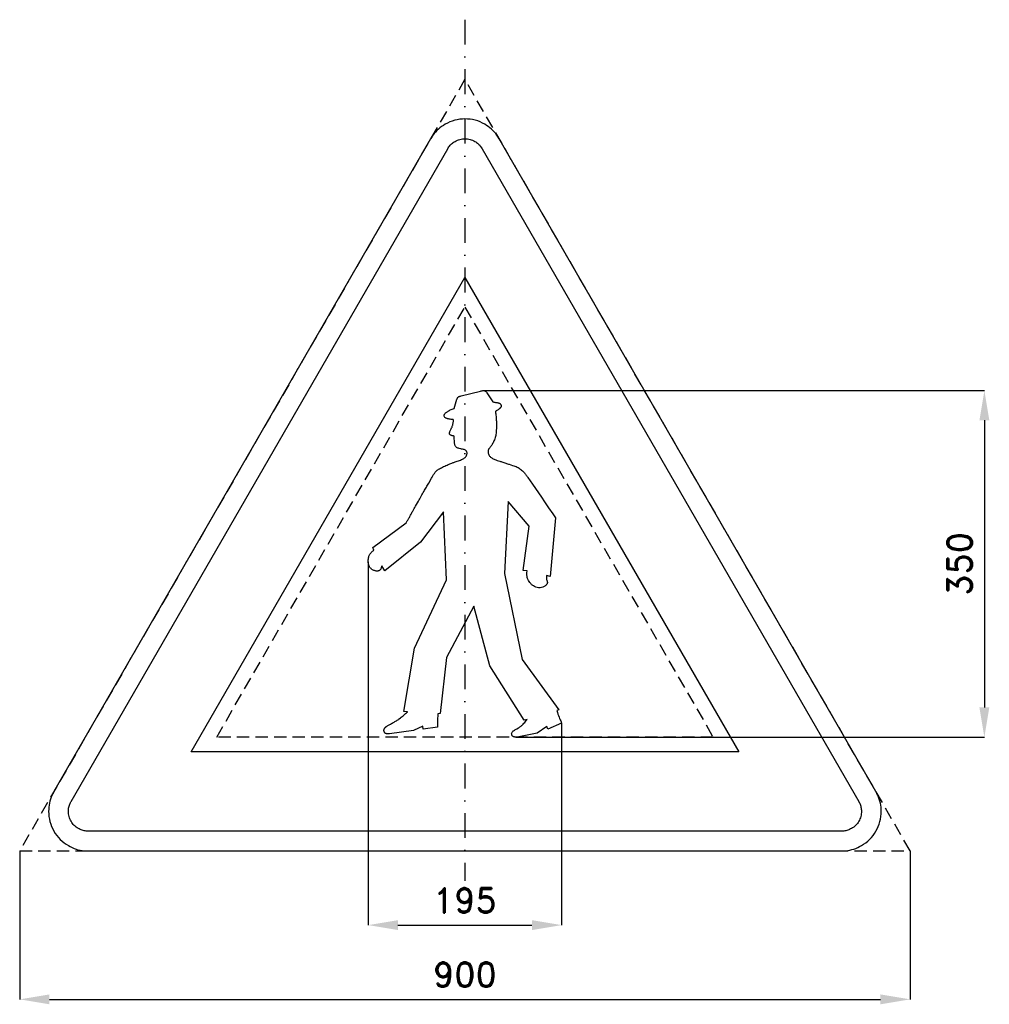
# Model space of a CAD drawing. Header units: millimetres. Extents: x -29 to 951, y -155 to 840.
import ezdxf

# ---------------------------------------------------------------- set-up
doc = ezdxf.new("R2010")
doc.units = ezdxf.units.MM
doc.header["$LTSCALE"] = 5
doc.linetypes.add('ČERCHOVANÁX2', pattern=[2, 1, -0.5, 0, -0.5])
doc.linetypes.add('ČÁRKOVANÁX2', pattern=[1.5, 1, -0.5])
doc.layers.add('Kóty', color=2, linetype='Continuous')
doc.layers.add('Značka', color=7, linetype='Continuous')
doc.styles.get("Standard").update_dxf_attribs({"font": 'romand.shx', "height": 25})
doc.dimstyles.get("Standard").update_dxf_attribs({"dimtxt": 25, "dimasz": 30, "dimexe": 0.18, "dimexo": 0.0625, "dimgap": 12.5, "dimtad": 1, "dimdec": 0, "dimzin": 0, "dimdsep": 46, "dimtxsty": 'Standard', "dimcen": 0.09, "dimadec": 0, "dimazin": 0, "dimtfac": 1, "dimtdec": 0, "dimtofl": 0, "dimtmove": 0, "dimatfit": 3, "dimfxl": 1, "dimtolj": 1, "dimtzin": 0, "dimarcsym": 0})

# ---------------------------------------------------------------- blocks, each defined once
blk = doc.blocks.new('*D0')
at = {"layer": 'Defpoints', "color": 0, "transparency": 16777216}
for p in [(439.65, 465), (472.06, 115), (945.72, 115)]:
    blk.add_point(p, dxfattribs=at)
at = {"layer": 'Kóty', "color": 0, "lineweight": -2, "transparency": 16777216}
for p, q in [((439.71, 465), (945.9, 465)), ((945.72, 435), (945.72, 145)), ((472.13, 115), (945.9, 115))]:
    blk.add_line(p, q, dxfattribs=at)
at = {"layer": 'Kóty', "color": 0, "transparency": 16777216}
for points in [[(940.72, 435), (950.72, 435), (945.72, 465)], [(940.72, 145), (950.72, 145), (945.72, 115)]]:
    blk.add_solid(points, dxfattribs=at)
at = {"layer": 'Kóty', "color": 0, "transparency": 16777216, "insert": (920.72, 290), "char_height": 25, "attachment_point": 5, "rotation": 90}
blk.add_mtext('\\A1;350', dxfattribs=at)
blk = doc.blocks.new('*D1')
at = {"layer": 'Defpoints', "color": 0, "transparency": 16777216}
for p in [(322.98, 292.21), (518.46, 129.01), (518.46, -74.94)]:
    blk.add_point(p, dxfattribs=at)
at = {"layer": 'Kóty', "color": 0, "lineweight": -2, "transparency": 16777216}
for p, q in [((322.98, 292.14), (322.98, -75.12)), ((518.46, 128.95), (518.46, -75.12)), ((352.98, -74.94), (488.46, -74.94))]:
    blk.add_line(p, q, dxfattribs=at)
at = {"layer": 'Kóty', "color": 0, "transparency": 16777216}
for points in [[(352.98, -69.94), (352.98, -79.94), (322.98, -74.94)], [(488.46, -69.94), (488.46, -79.94), (518.46, -74.94)]]:
    blk.add_solid(points, dxfattribs=at)
at = {"layer": 'Kóty', "color": 0, "transparency": 16777216, "insert": (420.72, -49.94), "char_height": 25, "attachment_point": 5}
blk.add_mtext('\\A1;195', dxfattribs=at)
blk = doc.blocks.new('*D2')
at = {"layer": 'Defpoints', "color": 0, "transparency": 16777216}
for p in [(-29.28, 0.06), (870.72, 0.06), (870.72, -149.94)]:
    blk.add_point(p, dxfattribs=at)
at = {"layer": 'Kóty', "color": 0, "lineweight": -2, "transparency": 16777216}
for p, q in [((-29.28, 0), (-29.28, -150.12)), ((870.72, 0), (870.72, -150.12)), ((0.72, -149.94), (840.72, -149.94))]:
    blk.add_line(p, q, dxfattribs=at)
at = {"layer": 'Kóty', "color": 0, "transparency": 16777216}
for points in [[(0.72, -144.94), (0.72, -154.94), (-29.28, -149.94)], [(840.72, -144.94), (840.72, -154.94), (870.72, -149.94)]]:
    blk.add_solid(points, dxfattribs=at)
at = {"layer": 'Kóty', "color": 0, "transparency": 16777216, "insert": (420.72, -124.94), "char_height": 25, "attachment_point": 5}
blk.add_mtext('\\A1;900', dxfattribs=at)

msp = doc.modelspace()

# ---------------------------------------------------------------- linework, layer by layer
at = {"layer": 'Značka', "color": 6, "linetype": 'ČERCHOVANÁX2', "lineweight": 25, "ltscale": 5}
msp.add_line((420.72, 839.71), (420.72, -30.29), dxfattribs=at)
at = {"layer": 'Značka', "color": 6, "linetype": 'ČÁRKOVANÁX2', "ltscale": 2.5}
for points in [[(870.72, 0.06), (420.72, 779.48), (-29.28, 0.06)], [(169.9, 115), (420.72, 549.42), (671.53, 115)]]:
    msp.add_lwpolyline(points, close=True, dxfattribs=at)
at = {"layer": 'Značka', "color": 5}
for points in [[(836.08, 60), (455.36, 719.42), (454.24, 721.19, 0.010748), (453.08, 722.93, 0.055773), (447.54, 729.17, 0.055979), (440.72, 734.06, 0.069561), (431.09, 738.14, 0.069791), (420.72, 739.42, 0.069502), (410.36, 738.12, 0.067732), (400.72, 734.06, 0.055944), (393.86, 729.2, 0.061133), (388.36, 722.93, 0.012257), (387.19, 721.2), (386.08, 719.42), (5.36, 60, 0.003576), (4.38, 58.15, 0.010722), (3.46, 56.27, 0.055711), (0.83, 48.35, 0.055985), (0, 40, 0.069591), (1.29, 29.62, 0.069767), (5.36, 20, 0.069481), (11.67, 11.68, 0.067775), (20, 5.36, 0.055964), (27.65, 1.85, 0.061097), (35.82, 0.22, 0.01224), (37.91, 0.07, 0.004081), (40, 0), (801.43, 0, 0.003581), (803.53, 0.08, 0.010743), (805.62, 0.22, 0.055797), (813.79, 1.9, 0.055991), (821.43, 5.36, 0.069582), (829.78, 11.66, 0.069787), (836.08, 20, 0.069497), (840.13, 29.62, 0.067792), (841.43, 40, 0.055928), (840.65, 48.37, 0.060939), (837.98, 56.27), (837.06, 58.15), (836.08, 60)], [(513.65, 141.95), (513.94, 140.95), (514.24, 139.95), (514.77, 138.3), (515.35, 136.66), (515.88, 135.24), (516.43, 133.83), (516.96, 132.6), (517.5, 131.37), (518.46, 129.01), (504.53, 122.92), (503.52, 125.71), (493.9, 118.86), (473.39, 115.05, -0.005213), (472.73, 115.01, -0.015796), (472.06, 115, -0.03067), (471.19, 115.07, -0.034601), (470.32, 115.25, -0.055907), (469.37, 115.61, -0.097091), (468.59, 116.22, -0.081148), (468.19, 116.85, -0.072468), (467.98, 117.58), (467.96, 118.23), (468.07, 118.86, -0.072937), (468.54, 119.95, -0.059972), (469.28, 120.88, -0.036166), (469.95, 121.48), (470.68, 122.01, -0.017145), (471.89, 122.74), (473.13, 123.43), (474.73, 124.3, 0.023505), (476.28, 125.27, 0.021775), (477.41, 126.13, 0.015941), (478.48, 127.07), (479.47, 128.03), (480.41, 129.04), (481.13, 129.86), (481.83, 130.7), (482.68, 131.75), (483.52, 132.82), (480.73, 132.06), (445.79, 186.88), (429.83, 247.28), (401.98, 195.51), (395.65, 138.91), (393.37, 138.4), (393.25, 136.28), (393.16, 134.15), (393.13, 132.43), (393.12, 130.71), (393.12, 129.73), (393.12, 128.76), (393.12, 127.54), (393.12, 126.32), (393.12, 125.64), (393.12, 124.95), (378.43, 122.92), (378.18, 125.97), (368.81, 121.65), (344.5, 118.35, -0.002164), (343.97, 118.31, -0.006539), (343.44, 118.29, -0.011477), (342.81, 118.27, -0.01379), (342.19, 118.3, -0.033289), (341.37, 118.39, -0.063355), (340.6, 118.64, -0.050753), (340.14, 118.89, -0.055844), (339.75, 119.23), (339.52, 119.53), (339.32, 119.84), (339.17, 120.16), (339.04, 120.49), (338.94, 120.85), (338.88, 121.21), (338.84, 121.57), (338.83, 121.94), (338.86, 122.3), (338.93, 122.67, -0.067844), (339.24, 123.45, -0.040811), (339.72, 124.15, -0.024659), (340.17, 124.69, -0.024324), (340.68, 125.18, -0.021258), (341.25, 125.64), (341.86, 126.07), (342.37, 126.4), (342.89, 126.72), (343.57, 127.11), (344.25, 127.49), (345.34, 128.11), (346.43, 128.73), (347.33, 129.23), (348.23, 129.73), (349.13, 130.22), (350.01, 130.72), (350.71, 131.12), (351.41, 131.52), (352.27, 132.03), (353.11, 132.56, 0.015206), (354.29, 133.4), (355.44, 134.29), (356.4, 135.06), (357.35, 135.83), (358.3, 136.63), (359.25, 137.44), (360.02, 138.1), (360.78, 138.76), (361.61, 139.47), (362.44, 140.18), (362.58, 140.31), (362.73, 140.43), (358.93, 140.69), (369.82, 204.9), (401.98, 273.94), (398.94, 342.46), (375.9, 312.01), (339.69, 283.07), (336.9, 288.15), (336.49, 287.06), (336.09, 285.95, -0.016941), (335.76, 285.1, -0.057459), (335.32, 284.32, -0.067209), (334.72, 283.69, -0.0568), (333.97, 283.22, -0.044185), (333.27, 282.94, -0.037601), (332.53, 282.77, -0.056763), (331.18, 282.72, -0.050323), (329.84, 282.95, -0.044784), (328.52, 283.42, -0.032915), (327.28, 284.09, -0.027931), (326.28, 284.77, -0.037469), (325.39, 285.57, -0.061827), (324.25, 287.07, -0.058705), (323.49, 288.79, -0.046218), (323.11, 290.48, -0.028267), (322.98, 292.21, -0.02751), (323.01, 294.2, -0.037961), (323.31, 296.16, -0.035082), (323.75, 297.69, -0.0375), (324.41, 299.13, -0.032001), (325.15, 300.32, -0.026975), (326.02, 301.42, -0.023304), (327.24, 302.69, -0.007778), (328.54, 303.88), (327.53, 306.68), (361.21, 331.3, 0.002493), (362.91, 334.08, 0.007466), (364.56, 336.89, 0.00672), (366.28, 340.06, -0.001883), (367.97, 343.25, -0.006668), (370.77, 348.3), (373.64, 353.3, 0.001124), (376.51, 358.35, -0.002682), (379.4, 363.39, -0.001096), (381.76, 367.43, 0.004072), (384.09, 371.47), (386.88, 376.47, -0.017133), (389.87, 381.39, -0.016648), (390.7, 382.61, -0.037843), (391.66, 383.72, -0.040401), (392.81, 384.7, -0.021904), (394.09, 385.53, -0.01519), (396.05, 386.62, -0.006293), (398.04, 387.62, -0.003995), (400.36, 388.75, -0.007858), (402.72, 389.82, -0.006502), (404.66, 390.64, -0.003532), (406.61, 391.42, -0.003463), (408.11, 392, -0.007173), (409.64, 392.55, -0.005631), (411.91, 393.3, 0.00979), (414.17, 394.07, 0.014254), (416.19, 394.86, 0.010316), (418.19, 395.76, 0.024288), (419.66, 396.52, 0.063609), (420.95, 397.51, 0.047498), (421.63, 398.29, 0.036657), (422.17, 399.2, 0.041726), (422.62, 400.23, 0.059461), (422.84, 401.32, 0.056731), (422.83, 402.26, 0.054347), (422.61, 403.19, 0.053799), (422.26, 403.96, 0.075626), (421.75, 404.6, 0.107344), (420.6, 405.26, 0.033893), (419.26, 405.59), (418.24, 405.8, -0.007951), (417.24, 406.02, -0.008028), (416.14, 406.3), (415.02, 406.6, -0.017521), (413.61, 407.01, -0.069509), (412.29, 407.65, -0.071935), (411.41, 408.41, -0.078832), (410.79, 409.39, -0.061773), (410.48, 410.42, -0.019936), (410.34, 411.5), (409.83, 419.11), (409.16, 419.25), (408.5, 419.38, -0.019582), (407.4, 419.61, -0.068957), (406.34, 420.04, -0.080234), (405.57, 420.63, -0.132387), (405.12, 421.43, -0.114882), (405.1, 422.25, -0.041482), (405.34, 423.09, -0.020367), (405.89, 424.45, -0.009789), (406.51, 425.73, 0.005981), (407.29, 427.34, 0.026894), (407.98, 429.01, 0.021882), (408.34, 430.22, 0.012252), (408.63, 431.45, 0.018091), (408.92, 433.05, 0.035693), (409.04, 434.67, 0.012284), (409.03, 435.27), (409, 435.86), (408.36, 435.87, -0.009456), (407.72, 435.9, -0.013759), (406.81, 435.99), (405.9, 436.11), (405.08, 436.23, -0.010309), (404.26, 436.37, -0.012604), (403.48, 436.54, -0.012337), (402.71, 436.75, -0.02782), (401.9, 437.03, -0.054291), (401.13, 437.45, -0.101778), (400.11, 438.47, -0.157219), (399.72, 439.78, -0.086975), (399.83, 440.49, -0.055882), (400.13, 441.14, -0.081626), (401.19, 442.4, -0.032228), (402.51, 443.4, -0.005872), (403.29, 443.92, -0.00728), (404.09, 444.42, -0.010159), (404.99, 444.95, -0.012886), (405.91, 445.44, -0.021867), (407.84, 446.29, -0.00726), (409.83, 447.03), (412.66, 456.26, -0.017971), (412.92, 457.07, -0.055889), (413.28, 457.83, -0.052515), (413.68, 458.32, -0.048992), (414.18, 458.72, -0.045816), (414.8, 459.07, -0.026772), (415.47, 459.32, -0.013966), (416.19, 459.54), (416.92, 459.72), (436.42, 464.55, -0.011702), (437.55, 464.82, -0.034297), (438.71, 465, -0.058231), (440.03, 464.96, -0.09238), (441.23, 464.55, -0.083667), (442.19, 463.77, -0.025419), (443, 462.77), (449.08, 453.63), (449.97, 453.46), (450.85, 453.3), (451.6, 453.16, -0.004637), (452.34, 453.02, -0.004711), (453.14, 452.85), (453.93, 452.68, -0.005928), (454.65, 452.52, -0.022627), (455.37, 452.32, -0.038747), (455.97, 452.07, -0.067051), (456.5, 451.71, -0.085445), (456.97, 451.13, -0.069158), (457.26, 450.41, -0.060879), (457.36, 449.72, -0.067418), (457.29, 449.05, -0.066183), (457.03, 448.36, -0.046188), (456.62, 447.74, -0.035161), (456.1, 447.15, -0.023959), (455.52, 446.64, -0.025052), (454.31, 445.74, -0.003891), (453.04, 444.92, 0.002817), (452.32, 444.46, 0.000934), (451.61, 443.99, -0.002993), (451.94, 441.47, -0.008973), (452.22, 438.95, -0.007012), (452.35, 437.08, -0.003408), (452.45, 435.2, -0.002811), (452.52, 433.34, -0.005217), (452.57, 431.47, -0.005011), (452.58, 429.97, -0.004688), (452.56, 428.48, -0.010958), (452.43, 425.22, -0.013101), (452.13, 421.96, -0.016203), (451.82, 419.72, -0.02947), (451.31, 417.52, -0.029115), (450.52, 415.32, -0.012315), (449.55, 413.18, -0.00919), (448.72, 411.51, -0.021308), (447.8, 409.9, -0.024365), (446.84, 408.5, -0.022134), (445.73, 407.19, 0.010609), (445.12, 406.5, 0.056584), (444.61, 405.75, 0.072196), (444.28, 404.79, 0.039736), (444.17, 403.76, 0.028823), (444.17, 402.76, 0.034044), (444.3, 401.78, 0.060636), (444.8, 400.22, 0.071606), (445.67, 398.85, 0.05811), (446.73, 397.83, 0.029212), (447.95, 397.01, 0.017818), (449.38, 396.2, 0.018532), (450.85, 395.51, 0.021428), (453.33, 394.57, 0.003297), (455.87, 393.75, -0.004299), (458.94, 392.73), (461.99, 391.7, 0.002931), (465.47, 390.56), (468.97, 389.44, -0.009101), (471.3, 388.66, -0.026724), (473.56, 387.72, -0.030188), (475.47, 386.66, -0.027734), (477.26, 385.4, -0.023115), (478.8, 384.07, -0.019667), (480.21, 382.62, -0.022719), (482.36, 380.03, -0.008413), (484.34, 377.31), (486.7, 373.99), (489.03, 370.65), (492.11, 366.21), (495.17, 361.74), (498.21, 357.26), (501.24, 352.79), (505.35, 346.75), (509.43, 340.69), (510.78, 338.66), (512.13, 336.62), (506.81, 277.24), (503.27, 278.25), (503.19, 277.74), (503.13, 277.23), (503.08, 276.46), (503.09, 275.68, 0.030307), (503.2, 274.65, 0.039236), (503.45, 273.64), (503.84, 272.53, -0.085649), (504.05, 271.42, -0.092732), (503.89, 270.44, -0.056544), (503.44, 269.52, -0.049892), (502.73, 268.58, -0.04258), (501.88, 267.8, -0.082699), (499.46, 266.47, -0.073798), (496.7, 265.93, -0.072796), (493.81, 266.12, -0.068657), (491.11, 267.08, -0.056926), (488.84, 268.54, -0.041012), (486.88, 270.43, -0.034519), (485.52, 272.13, -0.051383), (484.48, 274, -0.028014), (484.07, 275.09), (483.77, 276.22, -0.021455), (483.49, 277.67, -0.02661), (483.35, 279.13, -0.02753), (483.37, 280.97), (483.52, 282.82), (479.46, 283.33), (485.8, 328), (464.53, 353.12), (460.73, 280.28), (478.45, 193.48), (515.67, 142.46), (513.65, 141.95)]]:
    msp.add_lwpolyline(points, format="xyb", dxfattribs=at)
at = {"layer": 'Značka', "color": 1}
msp.add_lwpolyline([(801.43, 20), (40, 20, -0.003586), (38.95, 20.04, -0.010756), (37.91, 20.11, -0.05582), (33.82, 20.95, -0.05597), (30, 22.68, -0.06955), (25.83, 25.83, -0.069786), (22.68, 30, -0.069503), (20.65, 34.81, -0.067814), (20, 40, -0.055933), (20.39, 44.19, -0.060881), (21.73, 48.13, -0.012187), (22.19, 49.07, -0.00406), (22.68, 50), (403.4, 709.42), (403.95, 710.31), (404.54, 711.18, -0.055851), (407.31, 714.3, -0.05603), (410.72, 716.74, -0.069574), (415.53, 718.78, -0.069723), (420.72, 719.42, -0.069439), (425.9, 718.77, -0.067755), (430.72, 716.74, -0.055971), (434.15, 714.31, -0.061159), (436.9, 711.18), (437.48, 710.31), (438.04, 709.42), (818.76, 50), (819.24, 49.07), (819.71, 48.13, -0.055637), (821.02, 44.18, -0.055928), (821.43, 40, -0.069571), (820.79, 34.81, -0.069825), (818.76, 30, -0.069532), (815.6, 25.84, -0.067733), (811.43, 22.68, -0.055923), (807.61, 20.93, -0.061121), (803.53, 20.11, -0.012253), (802.48, 20.04, -0.004086), (801.43, 20)], format="xyb", dxfattribs=at)
msp.add_lwpolyline([(143.92, 100), (420.72, 579.42), (697.51, 100), (143.92, 100)], dxfattribs=at)

# ---------------------------------------------------------------- dimensions: what is measured, and where the dimension line sits
at = {"layer": 'Kóty'}
dim = msp.add_linear_dim(base=(945.72, 115), p1=(439.65, 465), p2=(472.06, 115), angle=90, dimstyle='Standard', dxfattribs=at)
dim.commit()
dim.dimension.update_dxf_attribs({"geometry": '*D0', "text_midpoint": (920.72, 290)})
for base, p1, p2, picture, middle in [((518.46, -74.94), (322.98, 292.21), (518.46, 129.01), '*D1', (420.72, -49.94)), ((870.72, -149.94), (-29.28, 0.06), (870.72, 0.06), '*D2', (420.72, -124.94))]:
    dim = msp.add_linear_dim(base=base, p1=p1, p2=p2, dimstyle='Standard', dxfattribs=at)
    dim.commit()
    dim.dimension.update_dxf_attribs({"geometry": picture, "text_midpoint": middle})

doc.saveas('drawing.dxf')
